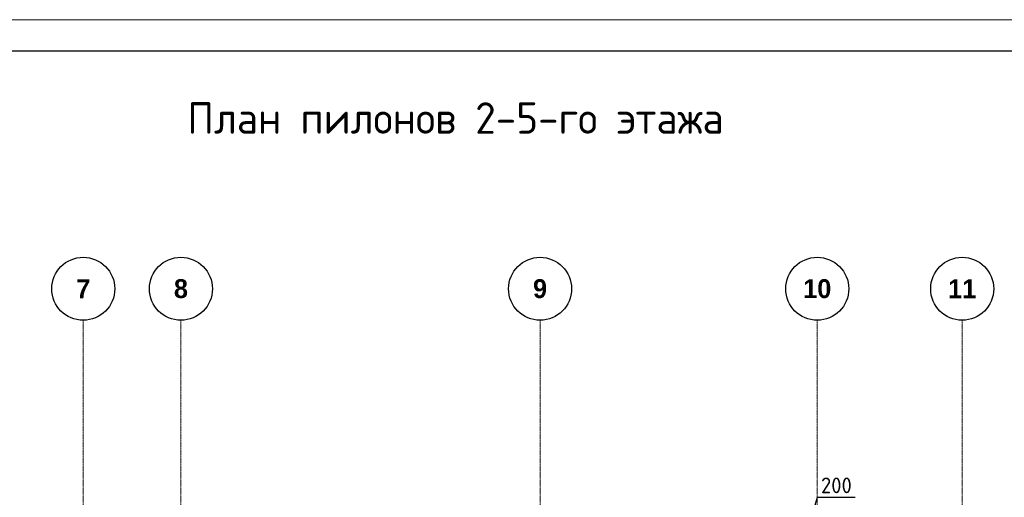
# Model space of a CAD drawing. Header units: millimetres. Extents: x 263826 to 1718326, y -423071 to 70137.
# Tile 107 of 256: x 461148 to 476776, y -163781 to -156192. Entities that reach past the tile are written whole.
import ezdxf

# ---------------------------------------------------------------- set-up
doc = ezdxf.new("R2010")
doc.units = ezdxf.units.MM
doc.linetypes.add('______5', pattern=[1100, 800, -100, 100, -100])
doc.linetypes.add('осевая', pattern=[50.8, 31.75, -6.35, 6.35, -6.35])
for name, color, linetype, lineweight in [('Оси', 40, '______5', 18), ('РАЗМЕРЫ', 1, 'Continuous', 9), ('ТОНКИЕ', 7, 'Continuous', 9), ('Узлы', 7, 'Continuous', 0)]:
    doc.layers.add(name, color=color, linetype=linetype, lineweight=lineweight)
doc.layers.add('ТОЛСТЫЕ_ОСНОВНЫЕ', color=6, linetype='Continuous')
doc.styles.add('Century Gothic', font='GOTHIC.TTF')
doc.styles.add('GOST-2.304_Type-B', font='GOST_Common.ttf')
doc.dimstyles.new('СПДС', dxfattribs={"dimscale": 100, "dimtxt": 2.5, "dimasz": 2.5, "dimexe": 1.25, "dimexo": 0, "dimtad": 1, "dimdec": 0, "dimtxsty": 'GOST-2.304_Type-B', "dimblk": 'ARCHTICK', "dimcen": 2.5, "dimdle": 2, "dimadec": 0, "dimazin": 2, "dimtfac": 0.75, "dimtdec": 0, "dimtmove": 1, "dimatfit": 3, "dimfxl": 1, "dimtolj": 1, "dimarcsym": 1})

# ---------------------------------------------------------------- blocks, each defined once
blk = doc.blocks.new('_ArchTick')
at = {"color": 0, "linetype": 'ByBlock', "const_width": 0.15}
blk.add_lwpolyline([(-0.5, -0.5), (0.5, 0.5)], dxfattribs=at)
blk = doc.blocks.new('*D708')
at = {"layer": 'DEFPOINTS', "color": 0, "transparency": 16777216}
for p in [(473608, -164122), (473608, -164476, -560), (473808, -164476, -560)]:
    blk.add_point(p, dxfattribs=at)
at = {"layer": 'РАЗМЕРЫ', "color": 0, "lineweight": -2, "transparency": 16777216}
for p, q in [((473708, -164122), (473811, -163778)), ((473811, -163778), (474411, -163778)), ((473608, -164476), (473608, -163997)), ((473808, -164476), (473808, -163997)), ((474008, -164122), (473408, -164122))]:
    blk.add_line(p, q, dxfattribs=at)
at = {"layer": 'РАЗМЕРЫ', "color": 0, "lineweight": -2, "transparency": 16777216, "xscale": 250, "yscale": 250, "zscale": 250, "rotation": 180}
blk.add_blockref('_ArchTick', (473608, -164122), dxfattribs=at)
at = {"layer": 'РАЗМЕРЫ', "color": 0, "lineweight": -2, "transparency": 16777216, "xscale": 250, "yscale": 250, "zscale": 250}
blk.add_blockref('_ArchTick', (473808, -164122), dxfattribs=at)
at = {"layer": 'РАЗМЕРЫ', "color": 0, "lineweight": 0, "transparency": 16777216, "insert": (474111, -163591), "char_height": 250, "attachment_point": 5, "style": 'GOST-2.304_Type-B'}
blk.add_mtext('\\A1;200', dxfattribs=at)
blk = doc.blocks.new('*U69')
at = {"layer": 'ТОЛСТЫЕ_ОСНОВНЫЕ', "color": 6}
blk.add_lwpolyline([(20, 5), (589, 5), (589, 415), (20, 415)], close=True, dxfattribs=at)
at = {"layer": 'ТОНКИЕ'}
blk.add_lwpolyline([(0, 0), (594, 0), (594, 420), (0, 420)], close=True, dxfattribs=at)
blk = doc.blocks.new('NSY101')
at = {"color": 0, "linetype": 'ByBlock', "lineweight": -2}
blk.add_circle((0, 0), 50, dxfattribs=at)
blk = doc.blocks.new('СЛОЖНЫЙ_ОБЪЕКТ_3')
at = {"layer": 'Оси', "color": 16, "linetype": 'Continuous', "lineweight": 25, "transparency": 33554687, "xscale": 9.999999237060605, "yscale": 9.999999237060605, "zscale": 9.999999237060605}
blk.add_blockref('NSY101', (24563, -989), dxfattribs=at)
at = {"layer": 'Оси', "color": 16, "linetype": 'Continuous', "lineweight": 25, "transparency": 33554687, "insert": (24563, -989), "char_height": 300, "width": 385, "attachment_point": 5, "style": 'Century Gothic'}
blk.add_mtext('\\A1;{\\fCentury Gothic|i0|b1;\\H300.000000;\\W1.000000;\\C16;7}\\P', dxfattribs=at)
blk = doc.blocks.new('СЛОЖНЫЙ_ОБЪЕКТ_4')
at = {"layer": 'Оси', "color": 16, "linetype": 'Continuous', "lineweight": 25, "transparency": 33554687, "xscale": 9.999999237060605, "yscale": 9.999999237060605, "zscale": 9.999999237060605}
blk.add_blockref('NSY101', (26113, -989), dxfattribs=at)
at = {"layer": 'Оси', "color": 16, "linetype": 'Continuous', "lineweight": 25, "transparency": 33554687, "insert": (26113, -989), "char_height": 300, "width": 385, "attachment_point": 5, "style": 'Century Gothic'}
blk.add_mtext('\\A1;{\\fCentury Gothic|i0|b1;\\H300.000000;\\W1.000000;\\C16;8}\\P', dxfattribs=at)
blk = doc.blocks.new('СЛОЖНЫЙ_ОБЪЕКТ_16')
at = {"layer": 'Оси', "color": 16, "linetype": 'Continuous', "lineweight": 25, "transparency": 33554687, "xscale": 9.999999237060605, "yscale": 9.999999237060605, "zscale": 9.999999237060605}
blk.add_blockref('NSY101', (31813, -989), dxfattribs=at)
at = {"layer": 'Оси', "color": 16, "linetype": 'Continuous', "lineweight": 25, "transparency": 33554687, "insert": (31813, -989), "char_height": 300, "width": 385, "attachment_point": 5, "style": 'Century Gothic'}
blk.add_mtext('\\A1;{\\fCentury Gothic|i0|b1;\\H300.000000;\\W1.000000;\\C16;9}\\P', dxfattribs=at)
blk = doc.blocks.new('СЛОЖНЫЙ_ОБЪЕКТ_17')
at = {"layer": 'Оси', "color": 16, "linetype": 'Continuous', "lineweight": 25, "transparency": 33554687, "xscale": 9.999999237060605, "yscale": 9.999999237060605, "zscale": 9.999999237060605}
blk.add_blockref('NSY101', (36213, -989), dxfattribs=at)
at = {"layer": 'Оси', "color": 16, "linetype": 'Continuous', "lineweight": 25, "transparency": 33554687, "insert": (36213, -989), "char_height": 300, "width": 620, "attachment_point": 5, "style": 'Century Gothic'}
blk.add_mtext('\\A1;{\\fCentury Gothic|i0|b1;\\H300.000000;\\W1.000000;\\C16;10}\\P', dxfattribs=at)
blk = doc.blocks.new('СЛОЖНЫЙ_ОБЪЕКТ_18')
at = {"layer": 'Оси', "color": 16, "linetype": 'Continuous', "lineweight": 25, "transparency": 33554687, "xscale": 9.999999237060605, "yscale": 9.999999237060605, "zscale": 9.999999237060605}
blk.add_blockref('NSY101', (38513, -989), dxfattribs=at)
at = {"layer": 'Оси', "color": 16, "linetype": 'Continuous', "lineweight": 25, "transparency": 33554687, "insert": (38513, -989), "char_height": 300, "width": 620, "attachment_point": 5, "style": 'Century Gothic'}
blk.add_mtext('\\A1;{\\fCentury Gothic|i0|b1;\\H300.000000;\\W1.000000;\\C16;11}\\P', dxfattribs=at)
blk = doc.blocks.new('оси2')
at = {"layer": 'Оси', "color": 16, "linetype": 'осевая', "lineweight": 0, "ltscale": 0.5, "transparency": 33554687}
for p, q in [((1003495.5, 5465.4), (1003495.5, -20739.3)), ((1005045.5, 5465.4), (1005045.5, -20739.3)), ((1010745.5, 5465.4), (1010745.5, -20739.3)), ((1015145.5, 5465.4), (1015145.5, -20739.3)), ((1017445.5, 5465.4), (1017445.5, -20739.3))]:
    blk.add_line(p, q, dxfattribs=at)
at = {"layer": 'Оси', "color": 16, "linetype": 'Continuous', "lineweight": 25, "transparency": 33554687}
for name in ['СЛОЖНЫЙ_ОБЪЕКТ_3', 'СЛОЖНЫЙ_ОБЪЕКТ_4', 'СЛОЖНЫЙ_ОБЪЕКТ_16', 'СЛОЖНЫЙ_ОБЪЕКТ_17', 'СЛОЖНЫЙ_ОБЪЕКТ_18']:
    blk.add_blockref(name, (978932, 6954.9), dxfattribs=at)

msp = doc.modelspace()

# ---------------------------------------------------------------- block references
at = {"xscale": 100, "yscale": 100, "zscale": 100}
msp.add_blockref('*U69', (433982.14484, -198191.77617, 3100), dxfattribs=at)
at = {"layer": 'РАЗМЕРЫ'}
msp.add_blockref('оси2', (-541337.52151, -166432.68432, -1119.99999), dxfattribs=at)

# ---------------------------------------------------------------- texts
at = {"layer": 'Узлы', "color": 80, "linetype": 'Continuous', "lineweight": 0, "style": 'GOST-2.304_Type-B'}
msp.add_text('План пилонов 2-5-го этажа', height=500, dxfattribs=at).set_placement((463809.5911, -158004.49865))

# ---------------------------------------------------------------- dimensions: what is measured, and where the dimension line sits
at = {"layer": 'РАЗМЕРЫ', "color": 146, "lineweight": 0}
dim = msp.add_linear_dim(base=(473608.00047, -164121.83621), p1=(473807.99499, -164475.56623, -559.99999), p2=(473608.00047, -164475.56623, -559.99999), dimstyle='СПДС', dxfattribs=at)
dim.commit()
dim.dimension.update_dxf_attribs({"geometry": '*D708', "text_midpoint": (473873.62273, -163590.58621)})

doc.saveas('drawing.dxf')
